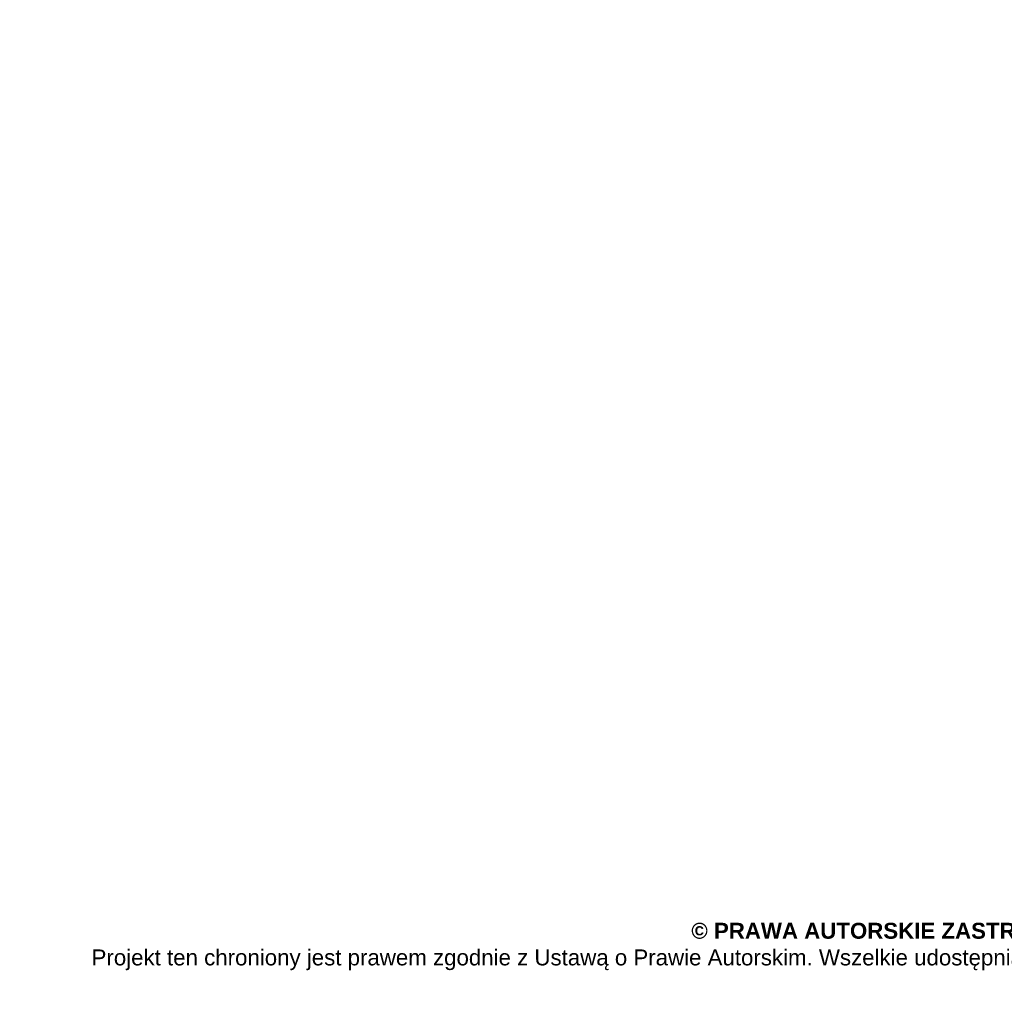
# Model space of a CAD drawing. Header units: metres. Extents: x 8472212 to 8494180, y 5728195 to 5779639.
# Tile 88 of 106: x 8478221 to 8478881, y 5751029 to 5751683. Entities that reach past the tile are written whole.
import ezdxf

# ---------------------------------------------------------------- set-up
doc = ezdxf.new("R2010")
doc.units = ezdxf.units.M
doc.header["$MEASUREMENT"] = 0
doc.layers.add('!elewacja-panele obrys', color=250, linetype='CONTINUOUS', lineweight=9, true_color=0x323232)
doc.layers.add('0A_MJ_tabelka', color=252, linetype='CONTINUOUS', lineweight=5)
doc.styles.add('arial', font='arial.ttf')

msp = doc.modelspace()

# ---------------------------------------------------------------- hatches: boundary and pattern name
at = {"layer": '!elewacja-panele obrys', "linetype": 'Continuous'}
h = msp.add_hatch(dxfattribs=at)
h.set_pattern_fill('AR-B816', color=256, scale=0.7)
h.paths.add_polyline_path([(8476374.12, 5751735.79), (8476348.87, 5751735.79), (8476348.87, 5751720.79), (8476374.12, 5751720.79)])
h.paths.add_polyline_path([(8476455.12, 5751735.79), (8476386.12, 5751735.79), (8476386.12, 5751720.79), (8476455.12, 5751720.79)])
h.paths.add_polyline_path([(8477348.87, 5751735.79), (8476643.12, 5751735.79), (8476643.12, 5751720.79), (8477348.87, 5751720.79)])
h.paths.add_polyline_path([(8479036.62, 5751735.79), (8478967.87, 5751735.79), (8477348.87, 5751735.79), (8477348.87, 5751720.79), (8479036.62, 5751720.79)])
h.paths.add_polyline_path([(8479048.62, 5751735.79), (8479048.62, 5751720.79), (8479073.87, 5751720.79), (8479073.87, 5751735.79)])
h.paths.add_polyline_path([(8479063.58, 5751728.64, -1), (8479062.06, 5751726.66, -1)], flags=16)
h.paths.add_polyline_path([(8479073.87, 5748406.79), (8478967.87, 5748406.79), (8478967.87, 5748391.79), (8479073.87, 5748391.79)])
h.paths.add_polyline_path([(8478779.87, 5748406.79), (8476348.87, 5748406.79), (8476348.87, 5748391.79), (8478779.87, 5748391.79)])
h.paths.add_polyline_path([(8472237.7, 5744980.45), (8472212.45, 5744980.45), (8472212.45, 5744965.45), (8472237.7, 5744965.45)])
h.paths.add_polyline_path([(8474700.2, 5744980.45), (8472249.7, 5744980.45), (8472249.7, 5744965.45), (8474700.2, 5744965.45)])
h.paths.add_polyline_path([(8474737.45, 5744980.45), (8474712.2, 5744980.45), (8474712.2, 5744965.45), (8474737.45, 5744965.45)])

# ---------------------------------------------------------------- texts
at = {"layer": '0A_MJ_tabelka', "color": 7, "insert": (8478983.79, 5751077.66), "char_height": 10.67947, "width": 1459.9589, "attachment_point": 2, "line_spacing_factor": 1.004016, "style": 'arial'}
msp.add_mtext('{\\fArial|b1|i0|c238|p34;© PRAWA AUTORSKIE ZASTRZEŻONE | © All rights reserved. This drawing is copyright\\P}Projekt ten chroniony jest prawem zgodnie z Ustawą o Prawie Autorskim. Wszelkie udostępnianie, kopiowanie, zmiany lub wykorzystywanie idei zawartych w projekciebez zgody autora jest zabronione i podlega karze.', dxfattribs=at)

doc.saveas('drawing.dxf')
